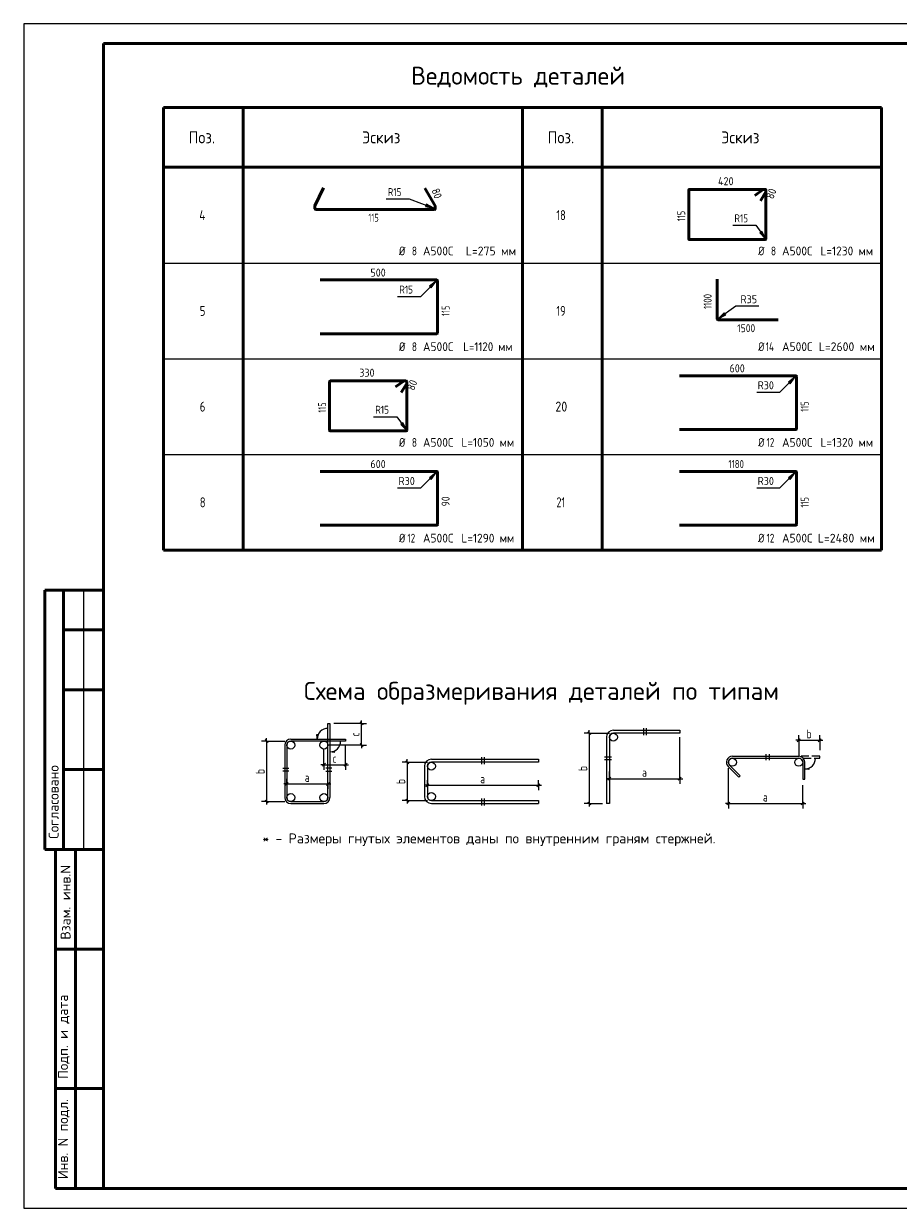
# Model space of a CAD drawing. Header units: millimetres. Extents: x 0 to 50400, y 0 to 35640.
# Tile 1 of 4: x 0 to 26304, y 0 to 35640. Entities that reach past the tile are written whole.
import ezdxf

# ---------------------------------------------------------------- set-up
doc = ezdxf.new("R2010")
doc.units = ezdxf.units.MM
doc.linetypes.add('______2', pattern=[324, 240, -84])
for name, color, linetype, lineweight in [('Standard', 7, 'Continuous', 25), ('ЖБ Пилон', 7, 'Continuous', 35), ('Размерная линия_ общее', 7, 'Continuous', 13)]:
    doc.layers.add(name, color=color, linetype=linetype, lineweight=lineweight)
doc.layers.add('Фиксатор', color=7, linetype='Continuous', lineweight=13, true_color=0x494949)
doc.styles.add('ISOCPEUR', font='txt')

msp = doc.modelspace()

# ---------------------------------------------------------------- hatches: boundary and pattern name
at = {"layer": 'Standard', "linetype": 'Continuous', "lineweight": 13, "transparency": 33554687}
for points in [[(12085, 30144), (12333, 30088), (12110, 30211)], [(22144, 29346), (22319, 29161), (22202, 29387)], [(12252, 27689), (12405, 27893), (12201, 27740)], [(21071, 26939), (20887, 26762), (21113, 26880)], [(23052, 24809), (23205, 25013), (23001, 24860)], [(11344, 23586), (11519, 23401), (11402, 23627)], [(12252, 21929), (12405, 22133), (12201, 21980)], [(23052, 21929), (23205, 22133), (23001, 21980)]]:
    msp.add_hatch(color=7, dxfattribs=at).paths.add_polyline_path(points)
at = {"layer": 'Standard', "linetype": 'Continuous', "lineweight": -3, "transparency": 33554687}
msp.add_hatch(color=7, dxfattribs=at).paths.add_polyline_path([(8808, 14241), (8826, 14115), (8844, 14241)])
for points in [[(9335, 13714), (9209, 13732), (9335, 13750)], [(23617, 13199), (23491, 13217), (23617, 13235)]]:
    msp.add_hatch(color=7, dxfattribs=at).paths.add_polyline_path(points, flags=16)

# ---------------------------------------------------------------- linework, layer by layer
at = {"layer": 'Standard', "color": 7, "linetype": 'Continuous', "lineweight": 25, "transparency": 33554687}
for p, q in [((2400, 35040), (2400, 1270)), ((16963, 14340), (17053, 14250)), ((7259, 14100), (7349, 14010)), ((7853, 13935), (7853, 12359)), ((7913, 13935), (7913, 12359)), ((17526, 14175), (17526, 12179)), ((17616, 14175), (17616, 12179)), ((23266, 14035), (23356, 14125)), ((23897, 14035), (23987, 14125)), ((21313, 13600), (23311, 13600)), ((11489, 13467), (11579, 13377)), ((12052, 13302), (12052, 12389)), ((12142, 13302), (12142, 12389)), ((21313, 13540), (23311, 13540)), ((17571, 12879), (17661, 12969)), ((19688, 12879), (19778, 12969)), ((7868, 12725), (7958, 12815)), ((9104, 12725), (9194, 12815)), ((12097, 12682), (12187, 12772)), ((15434, 12682), (15524, 12772)), ((7259, 12284), (7349, 12194)), ((8033, 12239), (9029, 12239)), ((8033, 12179), (9029, 12179)), ((11489, 12314), (11579, 12224)), ((12262, 12269), (15479, 12269)), ((12262, 12179), (15479, 12179)), ((15479, 12269), (15479, 12179)), ((16963, 12224), (17053, 12134)), ((17616, 12179), (17526, 12179)), ((21148, 12134), (21238, 12224)), ((23386, 12134), (23476, 12224))]:
    msp.add_line(p, q, dxfattribs=at)
at = {"layer": 'Standard', "color": 7, "linetype": 'Continuous', "lineweight": 50, "transparency": 33554687}
for p, q in [((4200, 33120), (15000, 33120)), ((4200, 19800), (4200, 33120)), ((6600, 19800), (6600, 33120)), ((15000, 33120), (25800, 33120)), ((15000, 19800), (15000, 33120)), ((17400, 19800), (17400, 33120)), ((25800, 19800), (25800, 33120)), ((25800, 31320), (4200, 31320)), ((4200, 19800), (25800, 19800)), ((7, 18600), (0, 18600)), ((2400, 18600), (632, 18600)), ((632, 18600), (632, 10800)), ((632, 18600), (632, 10800)), ((1200, 18600), (1200, 10800)), ((2400, 17400), (1200, 17400)), ((2400, 15600), (1200, 15600)), ((2400, 13200), (1200, 13200)), ((0, 10800), (7, 10800)), ((632, 10800), (2400, 10800)), ((960, 600), (960, 10800)), ((960, 600), (960, 10800)), ((1560, 600), (1560, 10800)), ((960, 7800), (2400, 7800)), ((960, 3600), (2400, 3600)), ((2400, 600), (960, 600))]:
    msp.add_line(p, q, dxfattribs=at)
at = {"layer": 'Standard', "color": 7, "linetype": 'Continuous', "lineweight": 13, "transparency": 33554687}
for p, q in [((12098, 30177), (12081, 30184)), ((12110, 30211), (12085, 30144)), ((12085, 30144), (12333, 30088)), ((12333, 30088), (12110, 30211)), ((12333, 30088), (12333, 30088)), ((12333, 30088), (12333, 30088)), ((12333, 30088), (12333, 30088)), ((22202, 29387), (22144, 29346)), ((22144, 29346), (22319, 29161)), ((22173, 29367), (22162, 29381)), ((22319, 29161), (22202, 29387)), ((22319, 29161), (22319, 29161)), ((22319, 29161), (22319, 29161)), ((22319, 29161), (22319, 29161)), ((12405, 27893), (12201, 27740)), ((12252, 27689), (12405, 27893)), ((12405, 27893), (12405, 27893)), ((12405, 27893), (12405, 27893)), ((12405, 27893), (12405, 27893)), ((12201, 27740), (12252, 27689)), ((12227, 27715), (12214, 27702)), ((21071, 26939), (20887, 26762)), ((20887, 26762), (21113, 26880)), ((20887, 26762), (20887, 26762)), ((20887, 26762), (20887, 26762)), ((20887, 26762), (20887, 26762)), ((21113, 26880), (21071, 26939)), ((21092, 26909), (21106, 26920)), ((23205, 25013), (23001, 24860)), ((23052, 24809), (23205, 25013)), ((23205, 25013), (23205, 25013)), ((23205, 25013), (23205, 25013)), ((23205, 25013), (23205, 25013)), ((23001, 24860), (23052, 24809)), ((23027, 24835), (23014, 24822)), ((11402, 23627), (11344, 23586)), ((11344, 23586), (11519, 23401)), ((11373, 23607), (11362, 23621)), ((11519, 23401), (11402, 23627)), ((11519, 23401), (11519, 23401)), ((11519, 23401), (11519, 23401)), ((11519, 23401), (11519, 23401)), ((12405, 22133), (12201, 21980)), ((12252, 21929), (12405, 22133)), ((12405, 22133), (12405, 22133)), ((12405, 22133), (12405, 22133)), ((12405, 22133), (12405, 22133)), ((23205, 22133), (23001, 21980)), ((23052, 21929), (23205, 22133)), ((23205, 22133), (23205, 22133)), ((23205, 22133), (23205, 22133)), ((23205, 22133), (23205, 22133)), ((12201, 21980), (12252, 21929)), ((12227, 21955), (12214, 21942)), ((23001, 21980), (23052, 21929)), ((23027, 21955), (23014, 21942)), ((1800, 18600), (1800, 10800)), ((17008, 14295), (17008, 14385)), ((18638, 14445), (18638, 14235)), ((18728, 14235), (18728, 14445)), ((7304, 14055), (7304, 14145)), ((23311, 14080), (23221, 14080)), ((23311, 14080), (23942, 14080)), ((23942, 14080), (24032, 14080)), ((13772, 13572), (13772, 13362)), ((13862, 13362), (13862, 13572)), ((17466, 13583), (17676, 13583)), ((22327, 13480), (22327, 13660)), ((22417, 13660), (22417, 13480)), ((7793, 13242), (7973, 13242)), ((9269, 13242), (9089, 13242)), ((11534, 13422), (11534, 13512)), ((17676, 13493), (17466, 13493)), ((7973, 13152), (7793, 13152)), ((9089, 13152), (9269, 13152)), ((17616, 12924), (17526, 12924)), ((17616, 12924), (19733, 12924)), ((19733, 12924), (19823, 12924)), ((7913, 12770), (7823, 12770)), ((7913, 12770), (9149, 12770)), ((9149, 12770), (9239, 12770)), ((12142, 12727), (12052, 12727)), ((12142, 12727), (15479, 12727)), ((15479, 12727), (15569, 12727)), ((7304, 12239), (7304, 12149)), ((11534, 12269), (11534, 12179)), ((13772, 12329), (13772, 12119)), ((13862, 12119), (13862, 12329)), ((17008, 12179), (17008, 12089)), ((21193, 12179), (21103, 12179)), ((21193, 12179), (23431, 12179)), ((23431, 12179), (23521, 12179))]:
    msp.add_line(p, q, dxfattribs=at)
at = {"layer": 'Standard', "color": 7, "linetype": 'Continuous', "lineweight": 35, "transparency": 33554687}
for p, q in [((15000, 30240), (15000, 25560)), ((15000, 30240), (15000, 25560)), ((25800, 30240), (25800, 25560)), ((15000, 27360), (15000, 22680))]:
    msp.add_line(p, q, dxfattribs=at)
at = {"layer": 'Standard', "color": 7, "linetype": 'Continuous', "lineweight": -3, "transparency": 33554687}
for p, q in [((4200, 28440), (25800, 28440)), ((4200, 25560), (25800, 25560)), ((4200, 22680), (25800, 22680))]:
    msp.add_line(p, q, dxfattribs=at)
at = {"layer": 'Standard', "color": 253, "linetype": 'Continuous', "lineweight": -3, "true_color": 0xa0a0a0, "transparency": 33554687}
for p, q in [((17008, 14295), (16858, 14295)), ((17008, 14295), (17158, 14295)), ((17008, 14295), (17616, 14295)), ((7304, 14055), (7154, 14055)), ((7304, 14055), (7454, 14055)), ((7304, 14055), (7853, 14055)), ((23311, 14080), (23311, 14230)), ((23311, 14080), (23311, 13930)), ((23311, 14080), (23311, 13600)), ((23942, 14080), (23942, 14230)), ((23942, 14080), (23942, 13930)), ((23942, 14080), (23942, 13780)), ((11534, 13422), (11384, 13422)), ((11534, 13422), (11684, 13422)), ((11534, 13422), (12142, 13422)), ((21193, 12179), (21193, 13240)), ((7913, 12770), (7913, 12920)), ((9149, 12770), (9149, 12920)), ((12142, 12727), (12142, 12877)), ((15479, 12727), (15479, 12877)), ((17616, 12924), (17616, 13145)), ((17616, 12924), (17616, 13074)), ((17616, 12924), (17616, 12774)), ((19733, 12924), (19733, 13074)), ((19733, 12924), (19733, 12774)), ((7913, 12770), (7913, 12620)), ((7913, 12770), (7913, 12770)), ((9149, 12770), (9149, 12620)), ((9149, 12770), (9149, 12770)), ((12142, 12727), (12142, 12577)), ((15479, 12727), (15479, 12577)), ((23431, 12179), (23431, 12729)), ((7304, 12239), (7154, 12239)), ((7304, 12239), (7454, 12239)), ((7304, 12239), (7853, 12239)), ((11534, 12269), (11384, 12269)), ((11534, 12269), (11684, 12269)), ((11534, 12269), (12142, 12269)), ((17008, 12179), (16858, 12179)), ((17008, 12179), (17158, 12179)), ((17008, 12179), (17406, 12179)), ((21193, 12179), (21193, 12329)), ((21193, 12179), (21193, 12029)), ((23431, 12179), (23431, 12329)), ((23431, 12179), (23431, 12029))]:
    msp.add_line(p, q, dxfattribs=at)
at = {"layer": 'Standard', "color": 251, "linetype": 'Continuous', "lineweight": -3, "true_color": 0x656565, "transparency": 33554687}
for p, q in [((8844, 14241), (8808, 14241)), ((8808, 14241), (8826, 14115)), ((8826, 14241), (8826, 14250)), ((8826, 14115), (8844, 14241)), ((8826, 14115), (8826, 14115)), ((8826, 14115), (8826, 14115)), ((8826, 14115), (8826, 14115)), ((9209, 13732), (9335, 13750)), ((9209, 13732), (9209, 13732)), ((9209, 13732), (9209, 13732)), ((9209, 13732), (9209, 13732)), ((9335, 13714), (9209, 13732)), ((9335, 13750), (9335, 13714)), ((9335, 13732), (9344, 13732)), ((23491, 13217), (23617, 13235)), ((23491, 13217), (23491, 13217)), ((23491, 13217), (23491, 13217)), ((23491, 13217), (23491, 13217)), ((23617, 13199), (23491, 13217)), ((23617, 13235), (23617, 13199)), ((23617, 13217), (23626, 13217))]:
    msp.add_line(p, q, dxfattribs=at)
at = {"layer": 'Standard', "color": 7, "linetype": '______2', "lineweight": 25, "transparency": 33554687}
for p, q in [((23942, 13600), (23311, 13600)), ((23942, 13540), (23942, 13600)), ((23445, 13540), (23942, 13540))]:
    msp.add_line(p, q, dxfattribs=at)
at = {"layer": 'Standard', "color": 7, "linetype": 'Continuous', "lineweight": 25, "transparency": 33554687}
msp.add_lwpolyline([(0, 0), (50400, 0), (50400, 35640), (0, 35640), (0, 0)], close=True, dxfattribs=at)
at = {"layer": 'Standard', "color": 7, "linetype": 'Continuous', "lineweight": 13, "transparency": 33554687}
for points in [[(50400, 35640), (0, 35640), (0, 0), (50400, 0), (50400, 35640)], [(10899, 30366), (11598, 30366), (12333, 30088)], [(21325, 29576), (22024, 29576), (22319, 29161)], [(11246, 27433), (11946, 27433), (12405, 27893)], [(22114, 27141), (21414, 27141), (20887, 26762)], [(22046, 24553), (22746, 24553), (23205, 25013)], [(10525, 23816), (11224, 23816), (11519, 23401)], [(11246, 21673), (11946, 21673), (12405, 22133)], [(22046, 21673), (22746, 21673), (23205, 22133)], [(17008, 14295), (17008, 13057), (17008, 13057), (17008, 12179)], [(7304, 14055), (7304, 12960), (7304, 12960), (7304, 12239)], [(11534, 13422), (11534, 12662), (11534, 12662), (11534, 12269)]]:
    msp.add_lwpolyline(points, dxfattribs=at)
at = {"layer": 'Standard', "color": 7, "linetype": 'Continuous', "lineweight": 50, "transparency": 33554687}
msp.add_lwpolyline([(2400, 35040), (49800, 35040), (49800, 600), (2400, 600), (2400, 35040)], close=True, dxfattribs=at)
at = {"layer": 'Standard', "color": 7, "linetype": 'Continuous', "lineweight": 25, "transparency": 33554687}
for points in [[(9149, 12359), (9149, 14587), (9209, 14587), (9209, 12359)], [(17736, 14385), (19733, 14385), (19733, 14295), (17736, 14295)], [(8033, 14115), (9680, 14115), (9680, 14055), (8033, 14055)], [(12262, 13512), (15479, 13512), (15479, 13422), (12262, 13422)], [(21185, 13293), (21506, 12972), (21549, 13014), (21228, 13335)], [(23431, 13420), (23431, 12909), (23491, 12909), (23491, 13420)]]:
    msp.add_lwpolyline(points, dxfattribs=at)
at = {"layer": 'Standard', "color": 253, "linetype": 'Continuous', "lineweight": -3, "true_color": 0xa0a0a0, "transparency": 33554687}
msp.add_lwpolyline([(19733, 12924), (19733, 13783), (19733, 13783), (19733, 14175)], dxfattribs=at)
at = {"layer": 'Standard', "color": 9, "linetype": 'Continuous', "lineweight": -3, "true_color": 0xc7c7c7, "transparency": 33554687}
for centre in [(17736, 14175), (8033, 13935), (9029, 13935), (12262, 13302), (21313, 13420), (23311, 13420), (8033, 12359), (9029, 12359), (12262, 12389)]:
    msp.add_circle(centre, 120, dxfattribs=at)
at = {"layer": 'Standard', "color": 251, "linetype": 'Continuous', "lineweight": -3, "true_color": 0x656565, "transparency": 33554687}
for centre, start, end in [((9149, 14115), 90, 180), ((9209, 14055), 270, 0), ((23491, 13540), 270, 0)]:
    msp.add_arc(centre, 323, start, end, dxfattribs=at)
at = {"layer": 'Standard', "color": 7, "linetype": 'Continuous', "lineweight": 25, "transparency": 33554687}
for centre, radius, start, end in [((17736, 14175), 210, 90, 180), ((17736, 14175), 120, 90, 180), ((8033, 13935), 180, 90, 180), ((8033, 13935), 120, 90, 180), ((21313, 13420), 180, 90, 225), ((23311, 13420), 180, 0, 90), ((12262, 13302), 210, 90, 180), ((12262, 13302), 120, 90, 180), ((21313, 13420), 120, 90, 225), ((23311, 13420), 120, 0, 90), ((8033, 12359), 180, 180, 270), ((8033, 12359), 120, 180, 270), ((9029, 12359), 120, 270, 0), ((9029, 12359), 180, 270, 0), ((12262, 12389), 210, 180, 270), ((12262, 12389), 120, 180, 270)]:
    msp.add_arc(centre, radius, start, end, dxfattribs=at)
at = {"layer": 'ЖБ Пилон', "color": 7, "linetype": 'Continuous', "lineweight": 50, "transparency": 33554687}
for p, q in [((8919, 27930), (12422, 27930)), ((12442, 27910), (12442, 26329)), ((12422, 26309), (8919, 26309)), ((19719, 25050), (23222, 25050)), ((23242, 25030), (23242, 23449)), ((23222, 23429), (19719, 23429)), ((8919, 22170), (12422, 22170)), ((12442, 22150), (12442, 20569)), ((19719, 22170), (23222, 22170)), ((23242, 22150), (23242, 20569)), ((12422, 20549), (8919, 20549)), ((23222, 20549), (19719, 20549))]:
    msp.add_line(p, q, dxfattribs=at)
for centre, start, end in [((12422, 27910), 0, 90), ((12422, 26329), 270, 0), ((23222, 25030), 0, 90), ((23222, 23449), 270, 0), ((12422, 22150), 0, 90), ((23222, 22150), 0, 90), ((12422, 20569), 270, 0), ((23222, 20569), 270, 0)]:
    msp.add_arc(centre, 20.2, start, end, dxfattribs=at)
at = {"layer": 'Размерная линия_ общее', "color": 7, "linetype": 'Continuous', "lineweight": 25, "transparency": 33554687}
for p, q in [((10205, 14542), (10115, 14632)), ((10205, 13890), (10115, 13980)), ((8984, 13298), (9074, 13388)), ((9635, 13298), (9725, 13388))]:
    msp.add_line(p, q, dxfattribs=at)
at = {"layer": 'Размерная линия_ общее', "color": 7, "linetype": 'Continuous', "lineweight": 13, "transparency": 33554687}
for p, q in [((10160, 14587), (10160, 14677)), ((10160, 13935), (10160, 13845)), ((9029, 13343), (8939, 13343)), ((9029, 13343), (9680, 13343)), ((9680, 13343), (9770, 13343))]:
    msp.add_line(p, q, dxfattribs=at)
at = {"layer": 'Размерная линия_ общее', "color": 253, "linetype": 'Continuous', "lineweight": -3, "true_color": 0xa0a0a0, "transparency": 33554687}
for p, q in [((10160, 14587), (9329, 14587)), ((10160, 14587), (10010, 14587)), ((10160, 14587), (10310, 14587)), ((10160, 13935), (9149, 13935)), ((10160, 13935), (10010, 13935)), ((10160, 13935), (10310, 13935)), ((9029, 13343), (9029, 13815)), ((9029, 13343), (9029, 13493)), ((9029, 13343), (9029, 13193)), ((9680, 13343), (9680, 13493)), ((9680, 13343), (9680, 13193))]:
    msp.add_line(p, q, dxfattribs=at)
at = {"layer": 'Размерная линия_ общее', "color": 7, "linetype": 'Continuous', "lineweight": 13, "transparency": 33554687}
msp.add_lwpolyline([(10160, 13935), (10160, 14088), (10160, 14088), (10160, 14587)], dxfattribs=at)
at = {"layer": 'Размерная линия_ общее', "color": 253, "linetype": 'Continuous', "lineweight": -3, "true_color": 0xa0a0a0, "transparency": 33554687}
msp.add_lwpolyline([(9680, 13343), (9680, 13597), (9680, 13597), (9680, 13935)], dxfattribs=at)
at = {"layer": 'Фиксатор', "color": 7, "linetype": 'Continuous', "lineweight": 50, "transparency": 33554687}
for p, q in [((8760, 30162), (9012, 30703)), ((12066, 30688), (12378, 30162)), ((22306, 30652), (20014, 30652)), ((22244, 30651), (21986, 30471)), ((22306, 30652), (22249, 30652)), ((20001, 30639), (20001, 29161)), ((22157, 30306), (22318, 30577)), ((22319, 30582), (22319, 30639)), ((22319, 29161), (22319, 30639)), ((8758, 30072), (8758, 30156)), ((12360, 30053), (8778, 30053)), ((12379, 30156), (12379, 30072)), ((20014, 29149), (22306, 29149)), ((20857, 26762), (20857, 27951)), ((22686, 26733), (20887, 26733)), ((9201, 24879), (9201, 23401)), ((11506, 24892), (9214, 24892)), ((11444, 24891), (11186, 24711)), ((11357, 24546), (11518, 24817)), ((11506, 24892), (11449, 24892)), ((11519, 24822), (11519, 24879)), ((11519, 23401), (11519, 24879)), ((9214, 23389), (11506, 23389))]:
    msp.add_line(p, q, dxfattribs=at)
for centre, radius, start, end in [((20014, 30639), 12.7, 90, 180), ((22249, 30639), 13, 90, 110), ((22306, 30639), 13, 0, 90), ((22306, 30639), 13, 0, 90), ((22306, 30582), 13, 340, 0), ((8778, 30156), 19.2, 160, 180), ((8778, 30072), 19.2, 180, 270), ((12360, 30072), 19.2, 270, 0), ((12360, 30156), 19.2, 0, 20), ((20014, 29161), 12.7, 180, 270), ((22306, 29161), 12.7, 270, 0), ((20887, 26762), 29.7, 180, 270), ((9214, 24879), 12.7, 90, 180), ((11449, 24879), 13, 90, 110), ((11506, 24879), 13, 0, 90), ((11506, 24879), 13, 0, 90), ((11506, 24822), 13, 340, 0), ((9214, 23401), 12.7, 180, 270), ((11506, 23401), 12.7, 270, 0)]:
    msp.add_arc(centre, radius, start, end, dxfattribs=at)

# ---------------------------------------------------------------- texts
at = {"layer": 'Standard', "color": 7, "linetype": 'Continuous', "lineweight": 50, "transparency": 33554687, "char_height": 540, "attachment_point": 7, "style": 'ISOCPEUR'}
for s, insert, width in [('\\W0.98;Ведомость деталей', (11652, 33720), 6957.95), ('\\W0.99;Схема образмеривания деталей по типам', (8428, 15150), 14650.47)]:
    msp.add_mtext(s, dxfattribs=dict(at, insert=insert, width=width))
at = {"layer": 'Standard', "color": 7, "linetype": 'Continuous', "lineweight": 25, "transparency": 33554687, "attachment_point": 7, "style": 'ISOCPEUR'}
for s, insert, char_height, width in [('\\W0.92;Поз.', (4959, 32040), 360, 1047.58), ('\\W0.94;Эскиз', (10179, 32040), 360, 1411.33), ('\\W0.92;Поз.', (15759, 32040), 360, 1047.58), ('\\W0.94;Эскиз', (20979, 32040), 360, 1411.34), ('\\W0.80;4', (5280, 29730), 300, 359.82), ('\\W0.75;18', (16020, 29730), 300, 472.3), ('\\W0.83;Ø', (11288, 28670), 264, 373.99), ('\\W0.78;8', (11673, 28670), 264, 287.25), ('\\W0.95;А500С', (12008, 28670), 264, 1101.31), ('\\W0.97;L=275 мм', (13296, 28670), 264, 1631.37), ('\\W0.83;Ø', (22088, 28670), 264, 373.99), ('\\W0.78;8', (22473, 28670), 264, 287.23), ('\\W0.95;А500С', (22808, 28670), 264, 1101.31), ('\\W0.94;L=1230 мм', (23964, 28670), 264, 1759.85), ('\\W0.78;5', (5295, 26850), 300, 326.4), ('\\W0.75;19', (16020, 26850), 300, 472.3), ('\\W0.83;Ø', (11288, 25790), 264, 373.99), ('\\W0.78;8', (11673, 25790), 264, 287.25), ('\\W0.95;А500С', (12008, 25790), 264, 1101.31), ('\\W0.91;L=1120 мм', (13217, 25790), 264, 1703.21), ('\\W0.83;Ø', (22088, 25790), 264, 373.99), ('\\W0.76;14', (22314, 25790), 264, 444.01), ('\\W0.95;А500С', (22808, 25790), 264, 1101.31), ('\\W0.97;L=2600 мм', (23911, 25790), 264, 1816.49), ('\\W0.78;6', (5295, 23970), 300, 326.4), ('\\W0.87;20', (15990, 23970), 300, 550.81), ('\\W0.83;Ø', (11288, 22910), 264, 373.99), ('\\W0.78;8', (11673, 22910), 264, 287.25), ('\\W0.95;А500С', (12008, 22910), 264, 1101.31), ('\\W0.94;L=1050 мм', (13164, 22910), 264, 1759.85), ('\\W0.83;Ø', (22088, 22910), 264, 373.99), ('\\W0.75;12', (22341, 22910), 264, 415.59), ('\\W0.95;А500С', (22808, 22910), 264, 1101.31), ('\\W0.94;L=1320 мм', (23964, 22910), 264, 1759.85), ('\\W0.78;8', (5295, 21090), 300, 326.4), ('\\W0.75;21', (16020, 21090), 300, 472.3), ('\\W0.83;Ø', (11288, 20030), 264, 373.99), ('\\W0.75;12', (11541, 20030), 264, 415.61), ('\\W0.95;А500С', (12008, 20030), 264, 1101.31), ('\\W0.94;L=1290 мм', (13164, 20030), 264, 1759.85), ('\\W0.83;Ø', (22088, 20030), 264, 373.99), ('\\W0.75;12', (22341, 20030), 264, 415.59), ('\\W0.95;А500С', (22808, 20030), 264, 1101.31), ('\\W0.97;L=2480 мм', (23885, 20030), 264, 1843.01), ('\\W0.78;b', (23547, 14140), 264, 287.23), ('\\W0.78;a', (8452, 12830), 264, 287.23), ('\\W0.78;a', (13731, 12787), 264, 287.25), ('\\W0.78;a', (18596, 12984), 264, 287.23), ('\\W0.78;a', (22233, 12239), 264, 287.25), ('\\W1.00;* - Размеры гнутых элементов даны по внутренним граням стержней. ', (7177, 10897), 300, 13987.13)]:
    msp.add_mtext(s, dxfattribs=dict(at, insert=insert, char_height=char_height, width=width))
at = {"layer": 'Standard', "color": 7, "linetype": 'Continuous', "lineweight": 18, "transparency": 33554687, "char_height": 240, "attachment_point": 7, "style": 'ISOCPEUR'}
for s, insert, width in [('\\W0.83;R15', (10951, 30454), 579.73), ('\\W0.83;R15', (21376, 29664), 579.73), ('\\W0.83;R15', (11298, 27521), 579.73), ('\\W0.92;R35', (21558, 27229), 637.57), ('\\W0.92;R30', (22074, 24641), 637.56), ('\\W0.83;R15', (10576, 23904), 579.73), ('\\W0.92;R30', (11274, 21761), 637.57), ('\\W0.92;R30', (22074, 21761), 637.56)]:
    msp.add_mtext(s, dxfattribs=dict(at, insert=insert, width=width))
at = {"layer": 'Standard', "color": 7, "linetype": 'Continuous', "lineweight": 50, "transparency": 33554687, "char_height": 300, "attachment_point": 7, "rotation": 90, "style": 'ISOCPEUR'}
for s, insert, width in [('\\A1;{\\fISOCPEUR|i0|b0;\\H300.000000;\\W1.000000;\\C7;Согласовано}\\P', (1050, 11114), 2486.25), ('\\A1;{\\fISOCPEUR|i0|b0;\\H300.000000;\\W1.000000;\\C7;Взам. инв.N}\\P', (1408, 8083), 2290.92), ('\\A1;{\\fISOCPEUR|i0|b0;\\H300.000000;\\W1.000000;\\C7;Подп. и дата}\\P', (1379, 3891), 2636.47), ('\\A1;{\\fISOCPEUR|i0|b0;\\H300.000000;\\W1.000000;\\C7;Инв. N подл.}\\P', (1379, 881), 2426.15)]:
    msp.add_mtext(s, dxfattribs=dict(at, insert=insert, width=width))
at = {"layer": 'Standard', "color": 7, "linetype": 'Continuous', "lineweight": 25, "transparency": 33554687, "char_height": 264, "attachment_point": 7, "rotation": 90, "style": 'ISOCPEUR'}
for insert, width in [((7244, 13068), 287.23), ((16948, 13158), 287.25), ((11474, 12766), 287.23)]:
    msp.add_mtext('\\W0.78;b', dxfattribs=dict(at, insert=insert, width=width))
at = {"layer": 'ЖБ Пилон', "color": 7, "linetype": 'Continuous', "lineweight": 18, "transparency": 33554687, "char_height": 240, "attachment_point": 7, "style": 'ISOCPEUR'}
for s, insert, width in [('\\W0.91;500', (10429, 28031), 613.08), ('\\W0.91;600', (21229, 25151), 613.08), ('\\W0.91;600', (10429, 22271), 613.08), ('\\W0.80;1180', (21193, 22271), 671.68)]:
    msp.add_mtext(s, dxfattribs=dict(at, insert=insert, width=width))
at = {"layer": 'ЖБ Пилон', "color": 7, "linetype": 'Continuous', "lineweight": 18, "transparency": 33554687, "char_height": 240, "attachment_point": 7, "rotation": 90, "style": 'ISOCPEUR'}
for s, insert, width in [('\\W0.74;115', (12809, 26845), 496.53), ('\\W0.74;115', (23609, 23965), 496.53), ('\\W0.87;90', (12809, 21121), 440.64), ('\\W0.74;115', (23609, 21085), 496.53)]:
    msp.add_mtext(s, dxfattribs=dict(at, insert=insert, width=width))
at = {"layer": 'Размерная линия_ общее', "color": 7, "linetype": 'Continuous', "lineweight": 25, "transparency": 33554687, "insert": (10100, 14195), "char_height": 264, "width": 257.46, "attachment_point": 7, "rotation": 90, "style": 'ISOCPEUR'}
msp.add_mtext('\\W0.75;c', dxfattribs=at)
at = {"layer": 'Размерная линия_ общее', "color": 7, "linetype": 'Continuous', "lineweight": 25, "transparency": 33554687, "insert": (9289, 13403), "char_height": 264, "width": 257.47, "attachment_point": 7, "style": 'ISOCPEUR'}
msp.add_mtext('\\W0.75;c', dxfattribs=at)
at = {"layer": 'Фиксатор', "color": 7, "linetype": 'Continuous', "lineweight": 18, "transparency": 33554687, "char_height": 240, "attachment_point": 7, "style": 'ISOCPEUR'}
for s, insert, width in [('\\W0.92;420', (20882, 30780), 637.57), ('\\W0.74;115', (10365, 29681), 496.54), ('\\W0.87;1500', (21459, 26359), 727.53), ('\\W0.91;330', (10094, 25020), 613.07)]:
    msp.add_mtext(s, dxfattribs=dict(at, insert=insert, width=width))
for s, insert, width, rotation in [('\\W0.87;80', (12260, 30632), 440.66, 290), ('\\W0.87;80', (22544, 30346), 440.66, 70), ('\\W0.74;115', (19896, 29696), 496.53, 90), ('\\W0.80;1100', (20689, 27054), 671.7, 90), ('\\W0.87;80', (11744, 24586), 440.66, 70), ('\\W0.74;115', (9096, 23936), 496.53, 90)]:
    msp.add_mtext(s, dxfattribs=dict(at, insert=insert, width=width, rotation=rotation))

doc.saveas('drawing.dxf')
